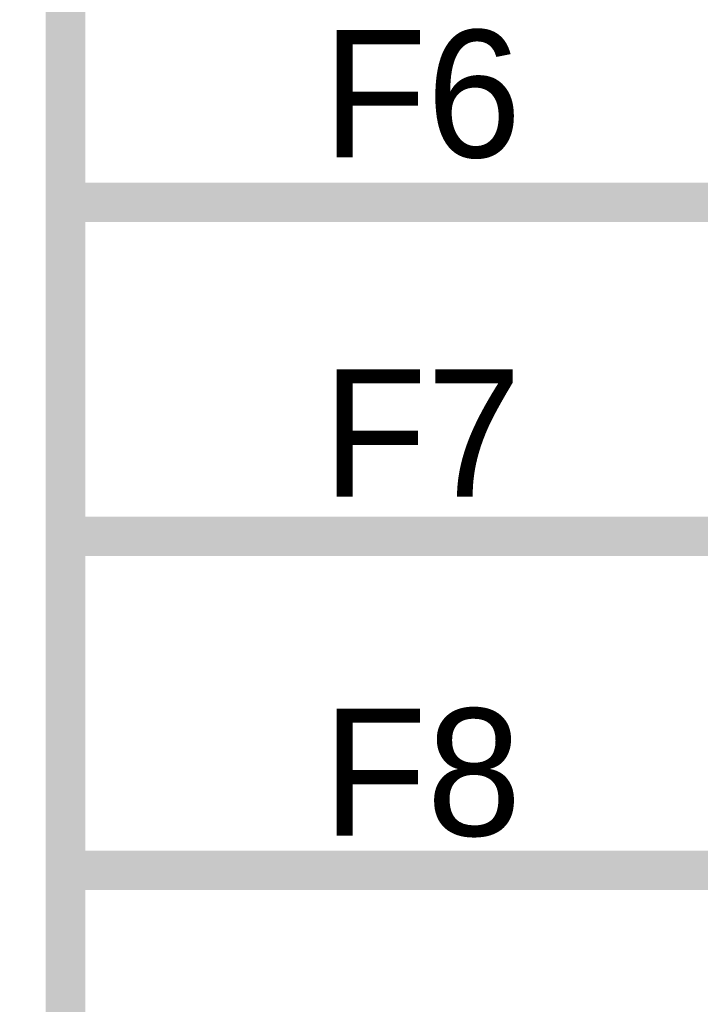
# Model space of a CAD drawing. Header units: inches. Extents: x 0 to 17, y 0 to 11.
# Tile 242 of 256: x 14.886 to 15.089, y 8.26 to 8.554. Entities that reach past the tile are written whole.
import ezdxf

# ---------------------------------------------------------------- set-up
doc = ezdxf.new("R2010")
doc.units = ezdxf.units.IN
doc.header["$MEASUREMENT"] = 0
doc.layers.add('Sheet', color=255, linetype='Continuous')

msp = doc.modelspace()

# ---------------------------------------------------------------- linework, layer by layer
at = {"layer": 'Sheet'}
for points in [[(12.99977, 9.69954, 0.0118, 0.0118, 0), (14.89958, 9.69954, 0.0118, 0.0118, 0), (14.89958, 4.89973, 0.0118, 0.0118, 0), (12.99977, 4.89973, 0.0118, 0.0118, 0), (12.99977, 9.69954, 0.0118, 0.0118, 0)], [(12.99977, 9.69954, 0.0039, 0.0039, 0), (12.99977, 4.89973, 0.0039, 0.0039, 0), (14.89958, 4.89973, 0.0039, 0.0039, 0), (14.89958, 9.69954, 0.0039, 0.0039, 0), (12.99977, 9.69954, 0.0039, 0.0039, 0), (12.99977, 9.69954, 0.0039, 0.0039, 0)]]:
    msp.add_lwpolyline(points, format="xyseb", close=True, dxfattribs=at)
for points in [[(14.89958, 8.49978, 0.0118, 0.0118, 0), (15.10019, 8.49978, 0.0118, 0.0118, 0)], [(14.89958, 8.39987, 0.0118, 0.0118, 0), (15.10019, 8.39987, 0.0118, 0.0118, 0)], [(14.89958, 8.29996, 0.0118, 0.0118, 0), (15.10019, 8.29996, 0.0118, 0.0118, 0)]]:
    msp.add_lwpolyline(points, format="xyseb", dxfattribs=at)

# ---------------------------------------------------------------- texts
for s, p in [('F6', (14.97649, 8.51326)), ('F7', (14.97649, 8.41176)), ('F8', (14.97649, 8.31027))]:
    msp.add_text(s, height=0.038062, dxfattribs=at).set_placement(p)

doc.saveas('drawing.dxf')
